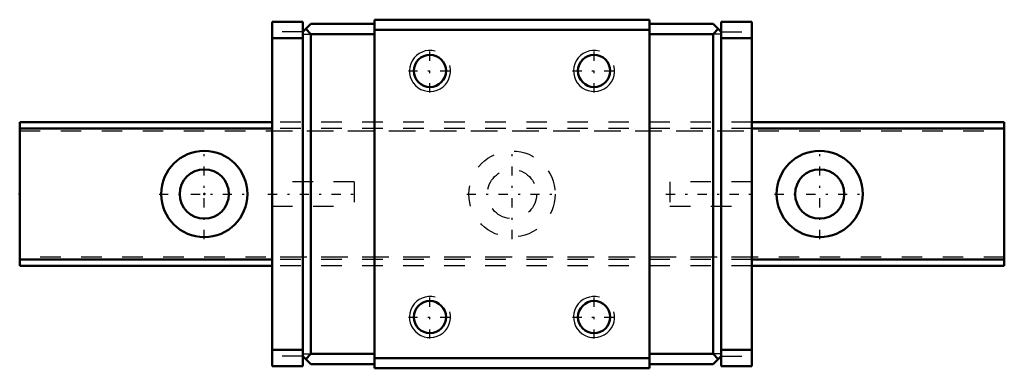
# Model space of a CAD drawing. Header units: millimetres. Extents: x -9 to 39, y -8.5 to 8.5.
import ezdxf

# ---------------------------------------------------------------- set-up
doc = ezdxf.new("R2010")
doc.units = ezdxf.units.MM
doc.linetypes.add('Center', pattern=[1.5, 0.45, -0.5, 0.05, -0.5])
doc.linetypes.add('Dashed', pattern=[2, 1, -1])
for name, color, linetype, lineweight in [('2d ConnectionPoints', 7, 'Continuous', 50), ('AM_0', 7, 'Continuous', 50), ('AM_5', 3, 'Continuous', 25), ('AM_7', 7, 'Center', 25), ('AM_9', 6, 'Dashed', 25)]:
    doc.layers.add(name, color=color, linetype=linetype, lineweight=lineweight)

# ---------------------------------------------------------------- blocks, each defined once
blk = doc.blocks.new('1_RSX7MUU1_Slider_0_in_RSX7MUU48LMG90W1230001_4')
at = {"layer": 'AM_0'}
for p, q in [((4.8, 8.4), (3.3, 8.4)), ((3.3, 8.4), (3.3, -8.4)), ((4.8, 8.4), (4.8, -8.4)), ((5.2, 8.3), (4.8, 7.9)), ((5.2, 8.3), (8.3, 8.3)), ((21.7, 8.5), (8.3, 8.5)), ((8.3, 8.5), (8.3, -8.5)), ((21.7, 8.5), (21.7, -8.5)), ((24.8, 8.3), (21.7, 8.3)), ((24.8, 8.3), (25.2, 7.9)), ((25.2, 8.4), (26.7, 8.4)), ((25.2, 8.4), (25.2, -8.4)), ((26.7, 8.4), (26.7, -8.4)), ((4.95, 8.05), (5.2, 7.8)), ((5.2, 7.8), (8.3, 7.8)), ((5.2, 7.8), (5.2, -7.8)), ((21.7, 8), (8.3, 8)), ((24.8, 7.8), (21.7, 7.8)), ((25.05, 8.05), (24.8, 7.8)), ((24.8, 7.8), (24.8, -7.8)), ((4.8, 7.6), (3.3, 7.6)), ((25.2, 7.6), (26.7, 7.6)), ((4.8, -7.6), (3.3, -7.6)), ((25.2, -7.6), (26.7, -7.6)), ((4.8, -7.9), (5.2, -8.3)), ((5.2, -7.8), (4.95, -8.05)), ((5.2, -7.8), (8.3, -7.8)), ((21.7, -8), (8.3, -8)), ((24.8, -7.8), (21.7, -7.8)), ((24.8, -7.8), (25.05, -8.05)), ((24.8, -8.3), (25.2, -7.9)), ((4.8, -8.4), (3.3, -8.4)), ((5.2, -8.3), (8.3, -8.3)), ((21.7, -8.5), (8.3, -8.5)), ((24.8, -8.3), (21.7, -8.3)), ((25.2, -8.4), (26.7, -8.4))]:
    blk.add_line(p, q, dxfattribs=at)
for centre in [(11, 6), (19, 6), (11, -6), (19, -6)]:
    blk.add_circle(centre, 0.784, dxfattribs=at)
at = {"layer": 'AM_5'}
for centre in [(11, 6), (19, 6), (11, -6), (19, -6)]:
    blk.add_arc(centre, 1, 75, 15, dxfattribs=at)
at = {"layer": 'AM_7'}
for p, q in [((11, 4.95), (11, 7.05)), ((19, 4.95), (19, 7.05)), ((9.95, 6), (12.05, 6)), ((17.95, 6), (20.05, 6)), ((3.1, 0), (7.5, 0)), ((22.5, 0), (26.9, 0)), ((11, -7.05), (11, -4.95)), ((19, -7.05), (19, -4.95)), ((9.95, -6), (12.05, -6)), ((17.95, -6), (20.05, -6))]:
    blk.add_line(p, q, dxfattribs=at)
at = {"layer": 'AM_9'}
for p, q in [((4.8, 7.9), (3.3, 7.9)), ((4.8, 7.8), (5.2, 7.8)), ((25.2, 7.8), (24.8, 7.8)), ((25.2, 7.9), (26.7, 7.9)), ((26.7, 3.5), (3.3, 3.5)), ((26.7, 3.2), (3.3, 3.2)), ((3.3, 3.08), (26.7, 3.08)), ((7.3, 0.6), (3.3, 0.6)), ((7.3, 0.6), (7.3, -0.6)), ((22.7, 0.6), (22.7, -0.6)), ((26.7, 0.6), (22.7, 0.6)), ((3.3, -0.6), (7.3, -0.6)), ((22.7, -0.6), (26.7, -0.6)), ((26.7, -3.08), (3.3, -3.08)), ((26.7, -3.2), (3.3, -3.2)), ((26.7, -3.5), (3.3, -3.5)), ((4.8, -7.9), (3.3, -7.9)), ((4.8, -7.8), (5.2, -7.8)), ((25.2, -7.8), (24.8, -7.8)), ((25.2, -7.9), (26.7, -7.9))]:
    blk.add_line(p, q, dxfattribs=at)
blk = doc.blocks.new('2_RSX7M489_Track_0_in_RSX7MUU48LMG90W1230001_4')
at = {"layer": 'AM_0'}
for p, q in [((-9, 3.5), (-9, -3.5)), ((3.3, 3.5), (-9, 3.5)), ((39, 3.5), (26.7, 3.5)), ((39, 3.5), (39, -3.5)), ((3.3, 3.2), (-9, 3.2)), ((39, 3.2), (26.7, 3.2)), ((3.3, -3.2), (-9, -3.2)), ((39, -3.2), (26.7, -3.2)), ((3.3, -3.5), (-9, -3.5)), ((39, -3.5), (26.7, -3.5))]:
    blk.add_line(p, q, dxfattribs=at)
for centre, radius in [((0, 0), 2.1), ((30, 0), 2.1), ((0, 0), 1.2), ((30, 0), 1.2)]:
    blk.add_circle(centre, radius, dxfattribs=at)
at = {"layer": 'AM_7'}
for p, q in [((0, -2.205), (0, 2.205)), ((15, -2.205), (15, 2.205)), ((30, -2.205), (30, 2.205)), ((-2.205, 0), (2.205, 0)), ((12.795, 0), (17.205, 0)), ((27.795, 0), (32.205, 0))]:
    blk.add_line(p, q, dxfattribs=at)
at = {"layer": 'AM_9'}
for p, q in [((26.7, 3.5), (3.3, 3.5)), ((-9, 3.08), (39, 3.08)), ((26.7, 3.2), (3.3, 3.2)), ((39, -3.08), (-9, -3.08)), ((26.7, -3.2), (3.3, -3.2)), ((26.7, -3.5), (3.3, -3.5))]:
    blk.add_line(p, q, dxfattribs=at)
for radius in [2.1, 1.2]:
    blk.add_circle((15, 0), radius, dxfattribs=at)

msp = doc.modelspace()

# ---------------------------------------------------------------- linework, layer by layer
at = {"layer": '2d ConnectionPoints'}
for p in [(-9, 0), (0, 0), (0, 0)]:
    msp.add_point(p, dxfattribs=at)

# ---------------------------------------------------------------- block references
for name in ['1_RSX7MUU1_Slider_0_in_RSX7MUU48LMG90W1230001_4', '2_RSX7M489_Track_0_in_RSX7MUU48LMG90W1230001_4']:
    msp.add_blockref(name, (0, 0))

doc.saveas('drawing.dxf')
